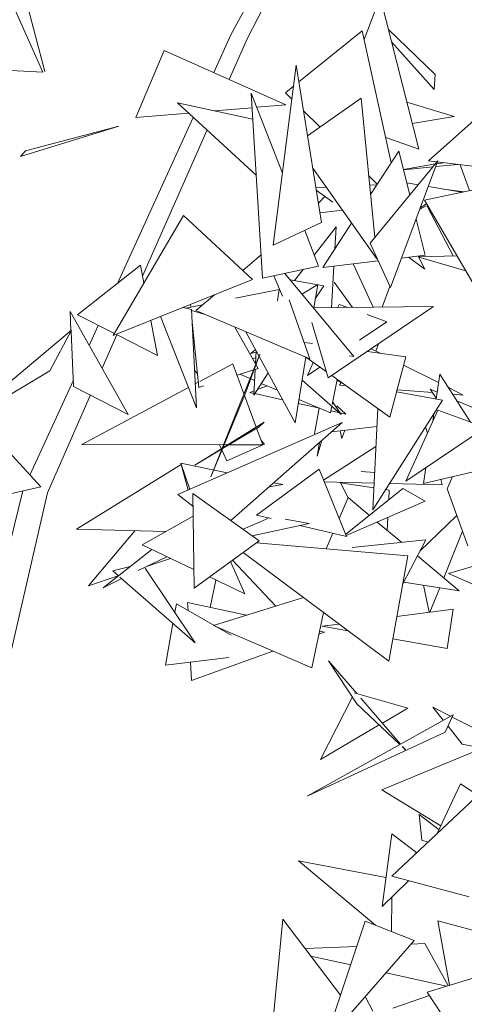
# Model space of a CAD drawing. Header units: metres. Extents: x -14.5 to 13.2, y -19 to 3.3.
# Tile 152 of 210: x 10.884 to 11.004, y 2.278 to 2.543. Entities that reach past the tile are written whole.
import ezdxf

# ---------------------------------------------------------------- set-up
doc = ezdxf.new("R2010")
doc.units = ezdxf.units.M
doc.layers.add('G-IMPT', color=7, linetype='Continuous', lineweight=5)
doc.layers.add('L-PLNT', color=7, linetype='Continuous', lineweight=5, true_color=0x005900)

# ---------------------------------------------------------------- blocks, each defined once
blk = doc.blocks.new('ÁRVORES ORNAMENTAIS - Pequeno e Médio Porte - Ipê-roxo-2870950-CORTE_CALÇADA')
at = {"layer": 'G-IMPT', "color": 253, "true_color": 0xaaaaaa}
for p, q in [((7.20092, 2.53864), (7.21103, 2.55733)), ((7.15089, 2.52877), (7.14402, 2.55503)), ((7.15037, 2.52854), (7.14038, 2.55097)), ((7.20535, 2.53774), (7.21247, 2.55141)), ((7.23673, 2.53736), (7.24104, 2.54876)), ((7.25139, 2.50792), (7.24104, 2.54876)), ((7.19628, 2.52846), (7.20092, 2.53864)), ((7.23621, 2.53973), (7.21918, 2.52599)), ((7.23621, 2.53973), (7.24396, 2.50418)), ((7.24325, 2.54007), (7.25577, 2.52793)), ((7.20045, 2.52659), (7.20535, 2.53774)), ((7.25555, 2.52395), (7.24409, 2.53675)), ((7.18295, 2.53442), (7.1754, 2.51642)), ((7.18295, 2.53442), (7.21564, 2.5198)), ((7.21225, 2.4821), (7.21846, 2.53047)), ((7.22526, 2.48817), (7.21846, 2.53047)), ((7.15037, 2.52854), (7.1327, 2.52957)), ((7.25555, 2.52395), (7.25577, 2.52793)), ((7.20944, 2.47324), (7.20639, 2.52291)), ((7.21474, 2.50147), (7.20639, 2.52291)), ((7.21773, 2.52482), (7.21556, 2.52306)), ((7.21556, 2.52306), (7.21729, 2.52134)), ((7.18658, 2.5203), (7.20682, 2.51593)), ((7.18658, 2.5203), (7.20774, 2.50088)), ((7.20786, 2.51914), (7.21564, 2.5198)), ((7.22152, 2.51143), (7.23588, 2.52161)), ((7.23588, 2.52161), (7.23955, 2.4841)), ((7.26091, 2.51663), (7.2482, 2.52053)), ((7.27147, 2.5203), (7.25403, 2.50471)), ((7.1754, 2.51642), (7.18952, 2.5176)), ((7.19639, 2.51818), (7.20663, 2.51904)), ((7.22043, 2.51822), (7.22487, 2.5138)), ((7.17042, 2.47178), (7.19079, 2.51643)), ((7.24965, 2.51481), (7.26091, 2.51663)), ((7.14435, 2.50593), (7.17075, 2.51406)), ((7.17075, 2.51406), (7.14575, 2.50748)), ((7.17719, 2.47371), (7.19449, 2.51304)), ((7.24257, 2.51105), (7.25139, 2.50792)), ((7.14435, 2.50593), (7.14575, 2.50748)), ((7.23841, 2.4957), (7.24605, 2.50737)), ((7.24903, 2.49558), (7.24605, 2.50737)), ((7.2383, 2.48259), (7.25656, 2.50471)), ((7.24376, 2.47071), (7.25656, 2.50471)), ((7.2473, 2.50242), (7.25589, 2.5039)), ((7.25403, 2.50471), (7.27413, 2.50235)), ((7.25628, 2.50397), (7.25794, 2.50425)), ((7.22291, 2.50281), (7.2401, 2.47842)), ((7.25526, 2.50313), (7.24732, 2.50235)), ((7.2529, 2.4942), (7.29519, 2.5031)), ((7.26191, 2.50379), (7.25599, 2.5032)), ((7.26507, 2.49676), (7.26257, 2.50371)), ((7.23791, 2.50085), (7.24026, 2.49852)), ((7.2482, 2.49884), (7.25128, 2.49832)), ((7.22376, 2.49753), (7.22654, 2.49766)), ((7.22386, 2.49687), (7.22827, 2.49366)), ((7.23816, 2.49823), (7.24013, 2.49833)), ((7.25398, 2.49786), (7.26302, 2.49633)), ((7.26356, 2.49645), (7.25811, 2.49717)), ((7.22619, 2.49517), (7.22443, 2.49333)), ((7.2529, 2.4942), (7.26658, 2.47089)), ((7.23086, 2.49153), (7.22484, 2.4908)), ((7.25164, 2.49164), (7.25337, 2.49267)), ((7.25352, 2.49315), (7.25181, 2.4921)), ((7.25368, 2.49256), (7.26061, 2.47917)), ((7.18818, 2.49004), (7.16926, 2.45779)), ((7.20674, 2.47287), (7.18818, 2.49004)), ((7.22526, 2.48817), (7.21225, 2.4821)), ((7.25313, 2.47935), (7.25067, 2.48907)), ((7.22449, 2.4764), (7.22074, 2.48606)), ((7.22332, 2.47942), (7.22917, 2.48703)), ((7.2256, 2.47611), (7.23336, 2.48798)), ((7.22882, 2.48103), (7.22917, 2.48703)), ((7.2383, 2.48259), (7.24376, 2.47071)), ((7.20413, 2.47528), (7.20906, 2.47948)), ((7.2256, 2.47611), (7.24047, 2.47786)), ((7.24673, 2.4786), (7.25313, 2.47935)), ((7.24865, 2.47882), (7.25307, 2.47561)), ((7.25307, 2.47561), (7.25124, 2.47913)), ((7.25136, 2.4789), (7.26171, 2.4792)), ((7.26408, 2.47516), (7.25139, 2.47884)), ((7.1597, 2.46335), (7.17664, 2.47667)), ((7.17753, 2.47188), (7.17664, 2.47667)), ((7.20944, 2.47324), (7.22449, 2.4764)), ((7.21804, 2.47256), (7.22031, 2.47552)), ((7.22792, 2.46525), (7.22856, 2.47646)), ((7.23916, 2.46537), (7.23376, 2.47707)), ((7.20674, 2.47287), (7.16926, 2.45779)), ((7.21474, 2.46833), (7.21248, 2.47387)), ((7.23391, 2.45211), (7.21538, 2.47448)), ((7.22585, 2.47117), (7.2168, 2.47278)), ((7.20219, 2.4678), (7.21388, 2.47012)), ((7.21344, 2.46709), (7.21388, 2.47012)), ((7.22424, 2.47152), (7.21997, 2.46895)), ((7.22424, 2.47152), (7.2232, 2.4652)), ((7.22585, 2.47117), (7.2236, 2.46764)), ((7.23361, 2.46531), (7.22864, 2.47211)), ((7.24155, 2.4654), (7.24366, 2.47093)), ((7.19149, 2.46449), (7.19646, 2.46874)), ((7.21656, 2.46736), (7.22212, 2.45152)), ((7.15768, 2.46428), (7.15793, 2.45907)), ((7.15768, 2.46428), (7.17329, 2.4366)), ((7.18807, 2.46536), (7.19034, 2.46474)), ((7.18884, 2.46515), (7.1933, 2.46603)), ((7.1901, 2.4654), (7.19003, 2.46614)), ((7.19034, 2.46474), (7.19167, 2.43837)), ((7.19402, 2.46342), (7.19036, 2.46448)), ((7.19149, 2.46449), (7.22212, 2.45152)), ((7.22308, 2.46519), (7.25539, 2.46556)), ((7.22703, 2.44637), (7.25539, 2.46556)), ((7.22958, 2.46527), (7.22998, 2.46616)), ((7.22998, 2.46616), (7.23236, 2.4653)), ((7.16959, 2.45833), (7.1597, 2.46335)), ((7.18115, 2.45246), (7.1794, 2.46187)), ((7.18197, 2.4629), (7.19167, 2.43837)), ((7.23756, 2.4634), (7.24278, 2.4615)), ((7.15809, 2.4592), (7.12695, 2.43318)), ((7.15809, 2.4592), (7.15225, 2.44831)), ((7.15794, 2.45891), (7.15865, 2.4441)), ((7.16283, 2.45515), (7.16528, 2.46052)), ((7.1923, 2.44384), (7.19051, 2.46138)), ((7.20821, 2.44894), (7.20199, 2.46004)), ((7.22703, 2.44637), (7.22265, 2.46133)), ((7.23545, 2.45654), (7.24278, 2.4615)), ((7.16631, 2.44898), (7.17027, 2.45796)), ((7.18115, 2.45246), (7.17032, 2.45796)), ((7.2049, 2.45882), (7.21816, 2.43431)), ((7.2075, 2.454), (7.20625, 2.45292)), ((7.20769, 2.45364), (7.20751, 2.45019)), ((7.2228, 2.4556), (7.22058, 2.45591)), ((7.23864, 2.45422), (7.24102, 2.45303)), ((7.23985, 2.45362), (7.2406, 2.45555)), ((7.1986, 2.42751), (7.20868, 2.45278)), ((7.20464, 2.44184), (7.20868, 2.45278)), ((7.20768, 2.45333), (7.20625, 2.45292)), ((7.2076, 2.45181), (7.20671, 2.45162)), ((7.22104, 2.45198), (7.21816, 2.43431)), ((7.22653, 2.44808), (7.22109, 2.45196)), ((7.23391, 2.45211), (7.23281, 2.45234)), ((7.24791, 2.45205), (7.23759, 2.45351)), ((7.24364, 2.43587), (7.24791, 2.45205)), ((7.15225, 2.44831), (7.12695, 2.43318)), ((7.19192, 2.44758), (7.19117, 2.44837)), ((7.20145, 2.45021), (7.19256, 2.44547)), ((7.20145, 2.45021), (7.20442, 2.44211)), ((7.20699, 2.44854), (7.20258, 2.44713)), ((7.20743, 2.44869), (7.20707, 2.44174)), ((7.20821, 2.44894), (7.20714, 2.44859)), ((7.22146, 2.44707), (7.22303, 2.45057)), ((7.22146, 2.44707), (7.22479, 2.44932)), ((7.24733, 2.44985), (7.2567, 2.44512)), ((7.14691, 2.42026), (7.15857, 2.44581)), ((7.20606, 2.4462), (7.20331, 2.44737)), ((7.20728, 2.44569), (7.20623, 2.44613)), ((7.21089, 2.44773), (7.20707, 2.44174)), ((7.22003, 2.44578), (7.23054, 2.43657)), ((7.24364, 2.43587), (7.228, 2.44703)), ((7.22948, 2.44597), (7.22811, 2.43929)), ((7.22945, 2.44581), (7.23056, 2.44518)), ((7.25704, 2.4474), (7.25605, 2.44072)), ((7.25704, 2.4474), (7.26532, 2.43452)), ((7.15865, 2.4441), (7.17329, 2.4366)), ((7.18951, 2.44384), (7.16084, 2.42853)), ((7.19215, 2.44525), (7.19134, 2.44482)), ((7.19357, 2.44425), (7.1923, 2.44384)), ((7.21068, 2.44424), (7.20804, 2.44326)), ((7.21341, 2.44309), (7.20909, 2.44492)), ((7.23011, 2.44445), (7.23057, 2.4452)), ((7.23011, 2.44445), (7.23181, 2.44432)), ((7.24558, 2.44321), (7.25508, 2.44245)), ((7.25608, 2.44096), (7.25448, 2.44333)), ((7.25448, 2.44333), (7.25632, 2.44254)), ((7.25937, 2.44378), (7.26332, 2.44179)), ((7.15158, 2.41548), (7.16316, 2.4418)), ((7.20464, 2.44184), (7.1955, 2.41976)), ((7.20458, 2.44168), (7.20772, 2.43314)), ((7.20713, 2.44292), (7.20596, 2.44249)), ((7.20709, 2.44223), (7.20596, 2.44249)), ((7.21481, 2.4405), (7.20734, 2.44218)), ((7.22765, 2.43705), (7.21919, 2.44063)), ((7.2578, 2.44041), (7.23903, 2.41097)), ((7.2578, 2.44041), (7.24543, 2.44265)), ((7.2605, 2.44202), (7.26332, 2.44179)), ((7.22484, 2.43824), (7.21901, 2.43955)), ((7.2234, 2.43133), (7.22459, 2.4383)), ((7.22801, 2.43879), (7.22765, 2.43705)), ((7.22825, 2.43999), (7.23054, 2.43657)), ((7.23183, 2.43667), (7.2294, 2.43893)), ((7.24037, 2.43821), (7.23903, 2.41097)), ((7.26163, 2.44025), (7.28407, 2.43061)), ((7.22995, 2.43709), (7.22776, 2.43758)), ((7.23183, 2.43667), (7.23024, 2.43702)), ((7.24789, 2.41866), (7.25655, 2.43771)), ((7.25546, 2.43674), (7.25515, 2.43465)), ((7.25655, 2.43771), (7.26936, 2.43305)), ((7.14984, 2.41708), (7.1343, 2.43397)), ((7.18667, 2.41504), (7.23079, 2.43437)), ((7.19866, 2.42739), (7.20851, 2.43324)), ((7.20989, 2.43448), (7.19875, 2.42761)), ((7.20089, 2.40805), (7.23079, 2.43437)), ((7.20783, 2.43284), (7.20946, 2.42839)), ((7.20989, 2.43448), (7.20851, 2.43324)), ((7.22797, 2.43189), (7.24014, 2.43337)), ((7.24789, 2.41866), (7.26936, 2.43305)), ((7.25323, 2.43324), (7.25373, 2.43151)), ((7.23029, 2.43217), (7.23071, 2.43011)), ((7.23071, 2.43011), (7.23157, 2.43233)), ((7.20007, 2.42842), (7.16084, 2.42853)), ((7.19865, 2.42754), (7.19123, 2.42296)), ((7.19123, 2.42296), (7.19837, 2.42722)), ((7.1955, 2.41976), (7.19857, 2.42745)), ((7.19984, 2.42414), (7.19784, 2.42843)), ((7.19984, 2.42414), (7.20997, 2.42856)), ((7.20946, 2.42839), (7.2004, 2.42842)), ((7.20997, 2.42856), (7.20904, 2.42954)), ((7.22412, 2.4254), (7.22535, 2.42958)), ((7.2247, 2.42901), (7.22412, 2.4254)), ((7.23987, 2.42797), (7.22583, 2.41895)), ((7.1875, 2.42313), (7.15939, 2.40572)), ((7.18986, 2.41644), (7.18746, 2.42347)), ((7.18746, 2.42347), (7.19993, 2.42085)), ((7.1875, 2.42313), (7.18944, 2.41626)), ((7.22464, 2.4219), (7.2078, 2.40949)), ((7.22464, 2.4219), (7.23195, 2.40379)), ((7.2527, 2.41804), (7.27287, 2.42278)), ((7.25333, 2.42231), (7.2527, 2.41804)), ((7.2359, 2.42122), (7.23952, 2.42095)), ((7.25902, 2.41658), (7.26045, 2.41986)), ((7.14984, 2.41708), (7.13678, 2.41416)), ((7.21123, 2.41715), (7.21489, 2.4177)), ((7.21244, 2.41822), (7.21489, 2.4177)), ((7.23938, 2.41812), (7.22604, 2.41844)), ((7.23037, 2.41819), (7.23932, 2.41685)), ((7.23037, 2.41819), (7.23242, 2.41412)), ((7.24715, 2.41665), (7.23175, 2.40429)), ((7.25772, 2.41769), (7.24353, 2.41803)), ((7.24715, 2.41665), (7.25311, 2.41322)), ((7.25731, 2.41912), (7.25772, 2.41769)), ((7.25902, 2.41658), (7.26461, 2.40124)), ((7.11728, 2.30402), (7.145, 2.416)), ((7.12611, 2.30475), (7.15158, 2.41548)), ((7.19071, 2.41195), (7.18667, 2.41504)), ((7.19067, 2.41535), (7.19101, 2.38986)), ((7.19067, 2.41535), (7.20849, 2.40262)), ((7.23246, 2.41421), (7.23002, 2.40858)), ((7.23246, 2.41421), (7.23815, 2.40943)), ((7.24257, 2.41636), (7.24347, 2.41623)), ((7.24347, 2.41623), (7.24334, 2.4136)), ((7.23186, 2.40402), (7.25311, 2.41322)), ((7.19075, 2.4092), (7.17704, 2.40151)), ((7.21084, 2.40861), (7.20418, 2.4057)), ((7.2078, 2.40949), (7.21171, 2.40857)), ((7.24311, 2.40889), (7.24294, 2.4054)), ((7.25165, 2.39979), (7.26163, 2.40943)), ((7.22191, 2.4073), (7.20661, 2.40397)), ((7.22191, 2.4073), (7.21547, 2.4084)), ((7.2194, 2.40675), (7.23195, 2.40379)), ((7.24025, 2.40766), (7.24675, 2.4022)), ((7.1834, 2.40507), (7.15939, 2.40572)), ((7.17509, 2.4053), (7.16264, 2.39053)), ((7.22831, 2.40465), (7.22649, 2.40045)), ((7.25811, 2.39265), (7.26315, 2.40524)), ((7.17704, 2.40151), (7.19094, 2.39489)), ((7.19101, 2.38986), (7.20849, 2.40262)), ((7.24846, 2.39857), (7.20773, 2.40206)), ((7.25326, 2.40289), (7.23347, 2.40079)), ((7.25326, 2.40289), (7.2471, 2.39105)), ((7.17966, 2.40026), (7.16655, 2.38998)), ((7.176, 2.39458), (7.18372, 2.39833)), ((7.24334, 2.37028), (7.20417, 2.39946)), ((7.24334, 2.37028), (7.24846, 2.39857)), ((7.25103, 2.3986), (7.26228, 2.38915)), ((7.28128, 2.40013), (7.25938, 2.39386)), ((7.16918, 2.39451), (7.17383, 2.39569)), ((7.18471, 2.39786), (7.17852, 2.3958)), ((7.2008, 2.397), (7.20468, 2.38834)), ((7.21299, 2.38505), (7.20133, 2.39739)), ((7.17063, 2.39318), (7.16264, 2.39053)), ((7.16918, 2.39451), (7.17067, 2.39321)), ((7.17108, 2.39286), (7.19135, 2.37514)), ((7.17791, 2.39525), (7.19135, 2.37514)), ((7.19515, 2.39288), (7.20468, 2.38834)), ((7.26694, 2.39052), (7.25938, 2.39386)), ((7.16655, 2.38998), (7.17123, 2.39226)), ((7.19537, 2.38472), (7.19687, 2.39206)), ((7.24735, 2.39152), (7.26228, 2.38915)), ((7.25266, 2.39068), (7.25423, 2.38339)), ((7.25442, 2.38342), (7.25704, 2.38998)), ((7.18584, 2.38338), (7.18625, 2.38568)), ((7.18625, 2.38568), (7.20098, 2.3772)), ((7.1894, 2.38387), (7.18929, 2.38604)), ((7.18929, 2.38604), (7.2051, 2.3826)), ((7.22042, 2.38735), (7.19627, 2.37986)), ((7.22267, 2.36845), (7.22578, 2.38336)), ((7.26068, 2.38424), (7.24551, 2.38225)), ((7.25907, 2.37365), (7.26068, 2.38424)), ((7.18336, 2.36914), (7.18532, 2.38041)), ((7.22267, 2.36845), (7.19627, 2.37986)), ((7.22999, 2.38022), (7.22545, 2.37963)), ((7.23246, 2.37838), (7.22545, 2.37963)), ((7.22455, 2.37749), (7.22605, 2.37803)), ((7.22473, 2.37832), (7.22605, 2.37803)), ((7.25907, 2.37365), (7.24443, 2.37626)), ((7.19033, 2.36503), (7.21218, 2.37298)), ((7.18336, 2.36914), (7.2004, 2.37125)), ((7.19033, 2.36503), (7.19009, 2.36997)), ((7.23481, 2.36149), (7.22716, 2.37037)), ((7.22716, 2.37037), (7.23479, 2.35878)), ((7.24843, 2.35764), (7.23408, 2.3617)), ((7.23355, 2.36066), (7.225, 2.34382)), ((7.2463, 2.34784), (7.23479, 2.35878)), ((7.2465, 2.34795), (7.23583, 2.36032)), ((7.26063, 2.35582), (7.22138, 2.33396)), ((7.24843, 2.35764), (7.24161, 2.35362)), ((7.258, 2.35435), (7.25519, 2.35787)), ((7.25519, 2.35787), (7.25997, 2.35545)), ((7.26063, 2.35582), (7.25854, 2.35118)), ((7.24075, 2.35311), (7.225, 2.34382)), ((7.26038, 2.35524), (7.27586, 2.34741)), ((7.22138, 2.33396), (7.25854, 2.35118)), ((7.26308, 2.34797), (7.25926, 2.35277)), ((7.26308, 2.34797), (7.27831, 2.34491)), ((7.24152, 2.33565), (7.26852, 2.34688)), ((7.24796, 2.34625), (7.2469, 2.34727)), ((7.24796, 2.34625), (7.24722, 2.34712)), ((7.26261, 2.33729), (7.25639, 2.32393)), ((7.26261, 2.33729), (7.26728, 2.33419)), ((7.24152, 2.33565), (7.25732, 2.32595)), ((7.26809, 2.33495), (7.24417, 2.31243)), ((7.25153, 2.32901), (7.25227, 2.3221)), ((7.25153, 2.32901), (7.25685, 2.32493)), ((7.24155, 2.30433), (7.24419, 2.32381)), ((7.25085, 2.31872), (7.24419, 2.32381)), ((7.25227, 2.3221), (7.25392, 2.32161)), ((7.23974, 2.29931), (7.21904, 2.31654)), ((7.24257, 2.31207), (7.21904, 2.31654)), ((7.24864, 2.31123), (7.24155, 2.30433)), ((7.26493, 2.30687), (7.24417, 2.31243)), ((7.24408, 2.29758), (7.24416, 2.30687)), ((7.2149, 2.30089), (7.21173, 2.26875)), ((7.23037, 2.28043), (7.2149, 2.30089)), ((7.22609, 2.26762), (7.23704, 2.30039)), ((7.25019, 2.29514), (7.23704, 2.30039)), ((7.25964, 2.28313), (7.25651, 2.30045)), ((7.27413, 2.29569), (7.25651, 2.30045)), ((7.25019, 2.29514), (7.22609, 2.26762)), ((7.22086, 2.29302), (7.23477, 2.29359)), ((7.24935, 2.29419), (7.25305, 2.29434)), ((7.25933, 2.28303), (7.25305, 2.29434)), ((7.2331, 2.2886), (7.22239, 2.29099)), ((7.27396, 2.28749), (7.25368, 2.28131)), ((7.25882, 2.28287), (7.24261, 2.28649)), ((7.23703, 2.28011), (7.23904, 2.27618)), ((7.25427, 2.28041), (7.24442, 2.277)), ((7.26282, 2.26727), (7.25368, 2.28131))]:
    blk.add_line(p, q, dxfattribs=at)

msp = doc.modelspace()

# ---------------------------------------------------------------- block references
at = {"layer": 'L-PLNT', "color": 253, "true_color": 0xaaaaaa}
msp.add_blockref('ÁRVORES ORNAMENTAIS - Pequeno e Médio Porte - Ipê-roxo-2870950-CORTE_CALÇADA', (3.74032, 0), dxfattribs=at)

doc.saveas('drawing.dxf')
